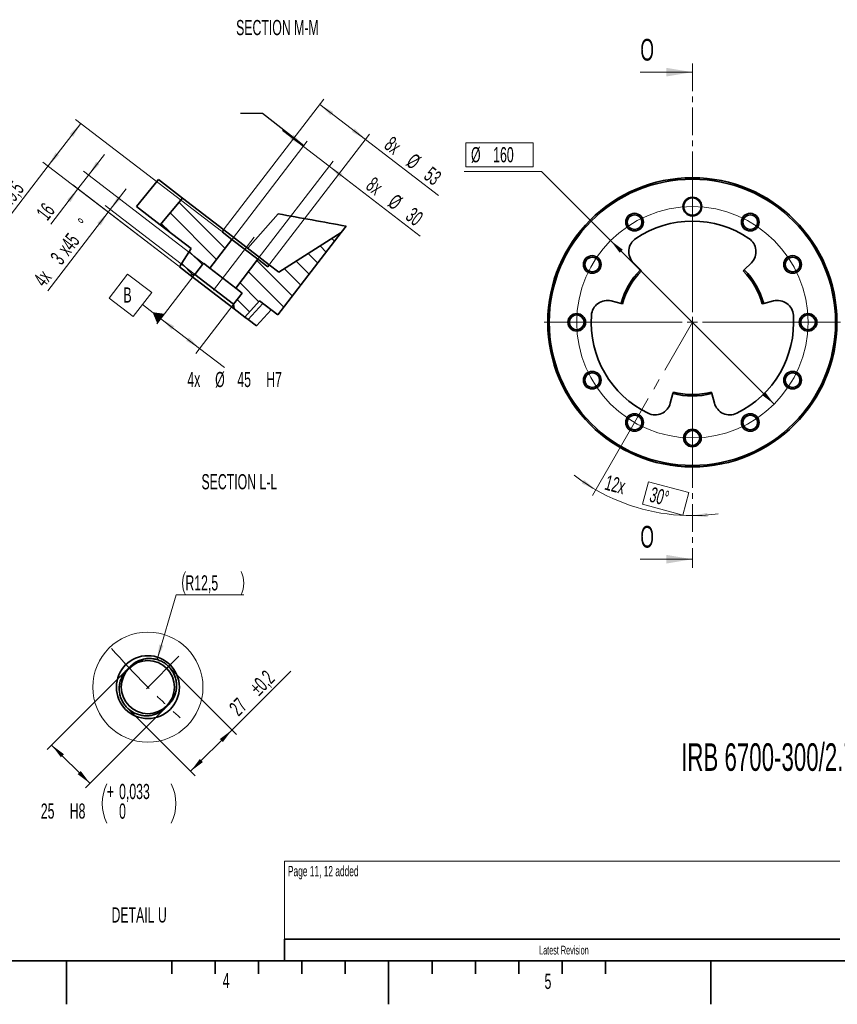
# Model space of a CAD drawing. Header units: millimetres. Extents: x 0 to 6335, y 0 to 44684.
# Tile 9 of 15: x 2139 to 4024, y 0 to 2270. Entities that reach past the tile are written whole.
import ezdxf

# ---------------------------------------------------------------- set-up
doc = ezdxf.new("R2010")
doc.units = ezdxf.units.MM
doc.header["$LTSCALE"] = 10
doc.linetypes.add('CENTER', pattern=[10.16, 6.35, -1.27, 1.27, -1.27])
doc.linetypes.add('CENTERX2', pattern=[20.32, 12.7, -2.54, 2.54, -2.54])
doc.layers.add('SVART_TEXT', color=7, linetype='Continuous')
doc.styles.add('SLDTEXTSTYLE0', font='TXT', dxfattribs={"width": 0.605})
doc.dimstyles.new('SLDDIMSTYLE10', dxfattribs={"dimtxt": 35, "dimasz": 35, "dimexe": 0, "dimexo": 0.0625, "dimgap": 8.75, "dimtad": 0, "dimtih": 1, "dimtoh": 1, "dimdec": 1, "dimlfac": 0.4, "dimrnd": 1e-09, "dimzin": 12, "dimdsep": 46, "dimtxsty": 'SLDTEXTSTYLE0', "dimsah": 1, "dimcen": 0.09, "dimadec": 0, "dimazin": 3, "dimtfac": 1, "dimtofl": 0, "dimtmove": 0, "dimatfit": 3, "dimfxl": 1, "dimfrac": 2, "dimtolj": 1, "dimarcsym": 0})
doc.dimstyles.new('SLDDIMSTYLE11', dxfattribs={"dimtxt": 0.18, "dimasz": 35, "dimexe": 0, "dimexo": 0.0625, "dimgap": 0, "dimtad": 0, "dimtih": 1, "dimtoh": 1, "dimdec": 0, "dimrnd": 1e-09, "dimzin": 0, "dimdsep": 46, "dimtxsty": 'Standard', "dimsah": 1, "dimcen": 0.09, "dimadec": 0, "dimazin": 0, "dimtfac": 35, "dimtdec": 0, "dimtofl": 0, "dimtmove": 0, "dimatfit": 3, "dimfxl": 1, "dimfrac": 2, "dimtolj": 1, "dimtzin": 0, "dimarcsym": 0})
doc.dimstyles.new('SLDDIMSTYLE12', dxfattribs={"dimtxt": 35, "dimasz": 35, "dimexe": 0, "dimexo": 0.0625, "dimgap": -8.75, "dimtad": 0, "dimtih": 1, "dimtoh": 1, "dimdec": 1, "dimlfac": 0.3, "dimrnd": 1e-09, "dimzin": 12, "dimdsep": 46, "dimtxsty": 'SLDTEXTSTYLE0', "dimsah": 1, "dimcen": 0, "dimadec": 0, "dimazin": 3, "dimtfac": 1, "dimtmove": 0, "dimatfit": 3, "dimfxl": 1, "dimfrac": 2, "dimtolj": 1, "dimarcsym": 0})
doc.dimstyles.new('SLDDIMSTYLE13', dxfattribs={"dimtxt": 35, "dimasz": 35, "dimexe": 0, "dimexo": 0.0625, "dimgap": -8.75, "dimtad": 1, "dimdec": 4, "dimlfac": 3, "dimzin": 12, "dimdsep": 46, "dimtxsty": 'SLDTEXTSTYLE0', "dimsah": 1, "dimcen": 0.09, "dimadec": 1, "dimazin": 3, "dimtfac": 1, "dimtofl": 0, "dimtmove": 0, "dimatfit": 3, "dimfxl": 1, "dimfrac": 2, "dimtolj": 1, "dimarcsym": 0})
doc.dimstyles.new('SLDDIMSTYLE20', dxfattribs={"dimtxt": 35, "dimasz": 35, "dimexe": 0, "dimexo": 0.0625, "dimgap": 8.75, "dimtad": 1, "dimdec": 1, "dimlfac": 0.2, "dimrnd": 1e-09, "dimzin": 12, "dimdsep": 46, "dimtxsty": 'SLDTEXTSTYLE0', "dimsah": 1, "dimcen": 0.09, "dimadec": 0, "dimazin": 3, "dimtol": 1, "dimtp": 0.2, "dimtm": 0.2, "dimtfac": 1, "dimtdec": 1, "dimtofl": 0, "dimtmove": 0, "dimatfit": 3, "dimfxl": 1, "dimfrac": 2, "dimtolj": 1, "dimarcsym": 0})
doc.dimstyles.new('SLDDIMSTYLE21', dxfattribs={"dimtxt": 35, "dimasz": 35, "dimexe": 0, "dimexo": 0.0625, "dimgap": 8.75, "dimtad": 0, "dimtih": 1, "dimtoh": 1, "dimdec": 4, "dimlfac": 0.2, "dimrnd": 1e-09, "dimzin": 12, "dimdsep": 46, "dimtxsty": 'SLDTEXTSTYLE0', "dimsah": 1, "dimcen": 0.09, "dimadec": 0, "dimazin": 3, "dimtol": 1, "dimtp": 0.033, "dimtfac": 1, "dimtdec": 3, "dimtofl": 0, "dimtmove": 0, "dimatfit": 3, "dimfxl": 1, "dimfrac": 2, "dimtolj": 1, "dimarcsym": 0})
doc.dimstyles.new('SLDDIMSTYLE22', dxfattribs={"dimtxt": 35, "dimasz": 35, "dimexe": 0, "dimexo": 0.0625, "dimgap": 8.75, "dimtad": 0, "dimtih": 1, "dimtoh": 1, "dimdec": 1, "dimlfac": 0.2, "dimrnd": 1e-09, "dimzin": 12, "dimdsep": 46, "dimtxsty": 'SLDTEXTSTYLE0', "dimsah": 1, "dimcen": 0, "dimadec": 0, "dimazin": 3, "dimtfac": 1, "dimtofl": 0, "dimtmove": 0, "dimatfit": 3, "dimfxl": 1, "dimfrac": 2, "dimtolj": 1, "dimtzin": 12, "dimarcsym": 0})
doc.dimstyles.new('SLDDIMSTYLE7', dxfattribs={"dimtxt": 35, "dimasz": 35, "dimexe": 0, "dimexo": 0.0625, "dimgap": 8.75, "dimtad": 1, "dimdec": 1, "dimlfac": 0.4, "dimrnd": 1e-09, "dimzin": 12, "dimdsep": 46, "dimtxsty": 'SLDTEXTSTYLE0', "dimsah": 1, "dimcen": 0.09, "dimadec": 0, "dimazin": 3, "dimtfac": 1, "dimtmove": 0, "dimatfit": 0, "dimfxl": 1, "dimfrac": 2, "dimtolj": 1, "dimtzin": 12, "dimarcsym": 0})
doc.dimstyles.new('SLDDIMSTYLE9', dxfattribs={"dimtxt": 35, "dimasz": 35, "dimexe": 0, "dimexo": 0.0625, "dimgap": 8.75, "dimtad": 1, "dimdec": 1, "dimlfac": 0.4, "dimrnd": 1e-09, "dimzin": 12, "dimdsep": 46, "dimtxsty": 'SLDTEXTSTYLE0', "dimsah": 1, "dimcen": 0.09, "dimadec": 0, "dimazin": 3, "dimtfac": 1, "dimtofl": 0, "dimtmove": 0, "dimatfit": 3, "dimfxl": 1, "dimfrac": 2, "dimtolj": 1, "dimtzin": 12, "dimarcsym": 0})

# ---------------------------------------------------------------- blocks, each defined once
blk = doc.blocks.new('_D_13')
at = {"color": 7, "linetype": 'Continuous', "lineweight": 0}
for p, q in [((2348.1, 1832), (2384.7, 1879.7)), ((2541.6, 1683.6), (2336.2, 1841.2)), ((2343.6, 1826.1), (2204.6, 1645)), ((2506.2, 1701.3), (2331.7, 1835.2)), ((2343.6, 1826.1), (2348.1, 1832))]:
    blk.add_line(p, q, dxfattribs=at)
at = {"color": 7, "linetype": 'Continuous', "lineweight": 18}
for points in [[(2348.1, 1832), (2373.4, 1856.8), (2365.5, 1862.9)], [(2343.6, 1826.1), (2318.3, 1801.4), (2326.2, 1795.3)]]:
    blk.add_solid(points, dxfattribs=at)
at = {"color": 7, "linetype": 'Continuous', "lineweight": 18, "char_height": 35, "attachment_point": 1, "rotation": 52.5, "style": 'SLDTEXTSTYLE0'}
for s, insert in [('%%d', (2271.3, 1806.1)), ('x45', (2224.1, 1744.6)), ('3', (2207.8, 1723.4)), ('4x', (2168.7, 1672.5))]:
    blk.add_mtext(s, dxfattribs=dict(at, insert=insert))
blk = doc.blocks.new('_D_14')
at = {"color": 7, "linetype": 'Continuous', "lineweight": 0}
for p, q in [((2793.3, 1977.6), (2745.6, 2014.1)), ((2630, 1764.8), (2802.4, 1989.5)), ((2793.3, 1977.6), (2852.8, 1931.9)), ((2689.5, 1719.2), (2861.9, 1943.8)), ((2852.8, 1931.9), (3062.6, 1770.9))]:
    blk.add_line(p, q, dxfattribs=at)
at = {"color": 7, "linetype": 'Continuous', "lineweight": 18}
for points in [[(2793.3, 1977.6), (2768.5, 2002.8), (2762.4, 1994.9)], [(2852.8, 1931.9), (2877.5, 1906.6), (2883.6, 1914.6)]]:
    blk.add_solid(points, dxfattribs=at)
at = {"color": 7, "linetype": 'Continuous', "lineweight": 18, "char_height": 35, "attachment_point": 1, "rotation": 322.5, "style": 'SLDTEXTSTYLE0'}
for s, insert in [('8x', (2956.3, 1909.5)), ('%%c', (3007.1, 1870.3)), ('30', (3047.7, 1839.3))]:
    blk.add_mtext(s, dxfattribs=dict(at, insert=insert))
blk = doc.blocks.new('_D_15')
at = {"color": 7, "linetype": 'Continuous', "lineweight": 0}
for p, q in [((2611, 1787.3), (2840.4, 2086.3)), ((2936.4, 1993.7), (2831.3, 2074.4)), ((2716.1, 1706.6), (2945.5, 2005.6)), ((2936.4, 1993.7), (3104.8, 1864.5))]:
    blk.add_line(p, q, dxfattribs=at)
at = {"color": 7, "linetype": 'Continuous', "lineweight": 18}
for points in [[(2831.3, 2074.4), (2856, 2049.1), (2862.1, 2057)], [(2936.4, 1993.7), (2911.7, 2019), (2905.6, 2011)]]:
    blk.add_solid(points, dxfattribs=at)
at = {"color": 7, "linetype": 'Continuous', "lineweight": 18, "char_height": 35, "attachment_point": 1, "rotation": 322.5, "style": 'SLDTEXTSTYLE0'}
for s, insert in [('8x', (2998.5, 2003.1)), ('%%c', (3049.3, 1963.9)), ('53', (3089.9, 1932.9))]:
    blk.add_mtext(s, dxfattribs=dict(at, insert=insert))
blk = doc.blocks.new('_D_16')
at = {"color": 7, "linetype": 'Continuous', "lineweight": 0}
for p, q in [((2541.9, 1680.8), (2455.8, 1568.6)), ((2631.2, 1612.4), (2545.1, 1500.1)), ((2464.9, 1580.5), (2554.2, 1512)), ((2554.2, 1512), (2611.5, 1468.1))]:
    blk.add_line(p, q, dxfattribs=at)
at = {"color": 7, "linetype": 'Continuous', "lineweight": 18}
for points in [[(2464.9, 1580.5), (2489.7, 1555.2), (2495.8, 1563.2)], [(2554.2, 1512), (2529.5, 1537.3), (2523.4, 1529.4)]]:
    blk.add_solid(points, dxfattribs=at)
at = {"color": 7, "linetype": 'Continuous', "lineweight": 18, "char_height": 35, "attachment_point": 1, "style": 'SLDTEXTSTYLE0'}
for s, insert in [('4x', (2525.9, 1457.9)), ('%%c', (2590, 1457.8)), ('45', (2641.1, 1457.9)), ('H7', (2707.6, 1457.9))]:
    blk.add_mtext(s, dxfattribs=dict(at, insert=insert))
blk = doc.blocks.new('_D_17')
at = {"color": 7, "linetype": 'Continuous', "lineweight": 0}
for p, q in [((2298.1, 1911.4), (2334.6, 1959)), ((2298.1, 1911.4), (2273.8, 1879.7)), ((2561.3, 1709.4), (2286.2, 1920.5)), ((2506.2, 1701.3), (2261.9, 1888.8)), ((2273.8, 1879.7), (2211.2, 1798.2))]:
    blk.add_line(p, q, dxfattribs=at)
at = {"color": 7, "linetype": 'Continuous', "lineweight": 18}
for points in [[(2298.1, 1911.4), (2323.4, 1936.1), (2315.5, 1942.2)], [(2273.8, 1879.7), (2248.5, 1854.9), (2256.4, 1848.9)]]:
    blk.add_solid(points, dxfattribs=at)
at = {"color": 7, "linetype": 'Continuous', "lineweight": 18, "insert": (2175.4, 1825.6), "char_height": 35, "attachment_point": 1, "rotation": 52.5, "style": 'SLDTEXTSTYLE0'}
blk.add_mtext('16', dxfattribs=at)
blk = doc.blocks.new('_D_18')
at = {"color": 7, "linetype": 'Continuous', "lineweight": 0}
for p, q in [((2280.2, 2030.7), (2204.9, 1932.6)), ((2604.4, 1782), (2268.3, 2039.9)), ((2204.9, 1932.6), (2086.7, 1778.6)), ((2506.2, 1701.3), (2193, 1941.7))]:
    blk.add_line(p, q, dxfattribs=at)
at = {"color": 7, "linetype": 'Continuous', "lineweight": 18}
for points in [[(2280.2, 2030.7), (2254.9, 2006), (2262.8, 1999.9)], [(2204.9, 1932.6), (2230.1, 1957.3), (2222.2, 1963.4)]]:
    blk.add_solid(points, dxfattribs=at)
at = {"color": 7, "linetype": 'Continuous', "lineweight": 18, "char_height": 35, "attachment_point": 1, "rotation": 52.5, "style": 'SLDTEXTSTYLE0'}
for s, insert in [('49,5', (2090, 1857)), ('8x', (2050.9, 1806))]:
    blk.add_mtext(s, dxfattribs=dict(at, insert=insert))
blk = doc.blocks.new('SW_DATUMTAG_0')
at = {"color": 0, "linetype": 'Continuous', "lineweight": 18}
for p, q in [((-33, 20.4), (9.6, 75.9)), ((9.6, 75.9), (65.1, 33.3)), ((65.1, 33.3), (22.5, -22.2)), ((22.5, -22.2), (-33, 20.4)), ((86.3, -27.1), (43.8, 5.6))]:
    blk.add_line(p, q, dxfattribs=at)
at = {"color": 0, "linetype": 'Continuous', "lineweight": 0}
blk.add_solid([(77.8, -38.2), (94.8, -15.9), (66.9, -12.1)], dxfattribs=at)
at = {"color": 0, "linetype": 'Continuous', "lineweight": 0, "insert": (0, 45.1), "char_height": 35, "attachment_point": 1, "style": 'SLDTEXTSTYLE0'}
blk.add_mtext('B', dxfattribs=at)
blk = doc.blocks.new('_D_19')
at = {"color": 7, "linetype": 'Continuous', "lineweight": 0}
for p, q in [((3167.9, 1930.8), (3167.9, 1986.2)), ((3167.9, 1986.2), (3323.2, 1986.2)), ((3323.2, 1986.2), (3323.2, 1930.8)), ((3323.2, 1930.8), (3167.9, 1930.8)), ((3342.2, 1920.1), (3163.9, 1920.1)), ((3501.6, 1760.7), (3342.2, 1920.1)), ((3878.7, 1383.6), (3501.6, 1760.7))]:
    blk.add_line(p, q, dxfattribs=at)
at = {"color": 7, "linetype": 'Continuous', "lineweight": 18}
for points in [[(3501.6, 1760.7), (3522.8, 1732.4), (3529.9, 1739.5)], [(3878.7, 1383.6), (3857.5, 1411.9), (3850.4, 1404.8)]]:
    blk.add_solid(points, dxfattribs=at)
at = {"color": 7, "linetype": 'Continuous', "lineweight": 18, "char_height": 35, "attachment_point": 1, "style": 'SLDTEXTSTYLE0'}
for s, insert in [('%%c', (3179.9, 1975.9)), ('160', (3231, 1976))]:
    blk.add_mtext(s, dxfattribs=dict(at, insert=insert))
blk = doc.blocks.new('_D_20')
at = {"color": 7, "linetype": 'Continuous', "lineweight": 0}
for p, q in [((3555.8, 1339.5), (3459.8, 1173.2)), ((3574.8, 1152.8), (3588.7, 1204.7)), ((3588.7, 1204.7), (3682.2, 1179.7)), ((3682.2, 1179.7), (3668.2, 1127.8)), ((3668.2, 1127.8), (3574.8, 1152.8))]:
    blk.add_line(p, q, dxfattribs=at)
at = {"color": 7, "linetype": 'Continuous', "lineweight": 18}
for start, end in [(232.2974, 240), (240, 270), (270, 277.7026)]:
    blk.add_arc((3690.2, 1572.1), 445.6, start, end, dxfattribs=at)
for points in [[(3467.3, 1186.2), (3440.4, 1209.1), (3435.1, 1200.7)], [(3690.2, 1126.5), (3725.3, 1122.9), (3724.9, 1132.9)]]:
    blk.add_solid(points, dxfattribs=at)
at = {"color": 7, "linetype": 'Continuous', "lineweight": 18, "char_height": 35, "attachment_point": 1, "rotation": 345, "style": 'SLDTEXTSTYLE0'}
for s, insert in [('12x', (3494.8, 1221)), ('30°', (3598.1, 1193.3))]:
    blk.add_mtext(s, dxfattribs=dict(at, insert=insert))
blk = doc.blocks.new('SW_CENTERMARKSYMBOL_19')
at = {"color": 0, "linetype": 'Continuous', "lineweight": 18}
for p, q in [((0, 23.3), (0, 341.7)), ((-23.3, 0), (-341.7, 0)), ((0, 0), (-11.7, 0)), ((0, 0), (0, 11.7)), ((0, 0), (0, -11.7)), ((0, 0), (11.7, 0)), ((23.3, 0), (341.7, 0)), ((0, -23.3), (0, -341.7))]:
    blk.add_line(p, q, dxfattribs=at)
blk = doc.blocks.new('_D_32')
at = {"color": 7, "linetype": 'Continuous', "lineweight": 0}
for p, q in [((2484.1, 777.5), (2639.5, 622.1)), ((2628.9, 632.7), (2764.4, 768.2)), ((2388.6, 682), (2544, 526.6)), ((2628.9, 632.7), (2533.4, 537.2))]:
    blk.add_line(p, q, dxfattribs=at)
at = {"color": 7, "linetype": 'Continuous', "lineweight": 18}
for points in [[(2628.9, 632.7), (2600.6, 611.4), (2607.7, 604.4)], [(2533.4, 537.2), (2561.7, 558.4), (2554.6, 565.5)]]:
    blk.add_solid(points, dxfattribs=at)
at = {"color": 7, "linetype": 'Continuous', "lineweight": 18, "char_height": 35, "attachment_point": 1, "rotation": 45, "style": 'SLDTEXTSTYLE0'}
for s, insert in [('±0,2', (2666.4, 734)), ('27', (2619.3, 686.9))]:
    blk.add_mtext(s, dxfattribs=dict(at, insert=insert))
blk = doc.blocks.new('_D_33')
at = {"color": 7, "linetype": 'Continuous', "lineweight": 0}
for p, q in [((2385.8, 770.4), (2202.5, 587.1)), ((2474.2, 682), (2290.9, 498.7)), ((2213.1, 597.7), (2301.5, 509.3))]:
    blk.add_line(p, q, dxfattribs=at)
at = {"color": 7, "linetype": 'Continuous', "lineweight": 18}
for centre, start, end in [((2430.8, 463), 153.4349, 206.5651), ((2398.4, 463), 333.4349, 26.5651)]:
    blk.add_arc(centre, 101.1, start, end, dxfattribs=at)
for points in [[(2213.1, 597.7), (2234.3, 569.4), (2241.4, 576.5)], [(2301.5, 509.3), (2280.3, 537.6), (2273.2, 530.5)]]:
    blk.add_solid(points, dxfattribs=at)
at = {"color": 7, "linetype": 'Continuous', "lineweight": 18, "char_height": 35, "attachment_point": 1, "style": 'SLDTEXTSTYLE0'}
for s, insert in [('+', (2340.4, 508.1)), ('0,033', (2368.5, 508.1)), ('25', (2188.1, 463)), ('H8', (2254.7, 463)), ('0', (2368.5, 462.9))]:
    blk.add_mtext(s, dxfattribs=dict(at, insert=insert))
blk = doc.blocks.new('_D_34')
at = {"color": 7, "linetype": 'Continuous', "lineweight": 0}
for p, q in [((2456.1, 794.6), (2500.1, 943.9)), ((2500.1, 943.9), (2656, 943.9))]:
    blk.add_line(p, q, dxfattribs=at)
at = {"color": 7, "linetype": 'Continuous', "lineweight": 18}
for centre, start, end in [((2575.1, 970.8), 153.4349, 206.5651), ((2596, 970.8), 333.4349, 26.5651)]:
    blk.add_arc(centre, 60.1, start, end, dxfattribs=at)
blk.add_solid([(2456.1, 794.6), (2470.8, 826.8), (2461.2, 829.6)], dxfattribs=at)
at = {"color": 7, "linetype": 'Continuous', "lineweight": 18, "insert": (2521.4, 989), "char_height": 35, "attachment_point": 1, "style": 'SLDTEXTSTYLE0'}
blk.add_mtext('R12,5', dxfattribs=at)

msp = doc.modelspace()

# ---------------------------------------------------------------- hatches: boundary and pattern name
at = {"linetype": 'Continuous', "lineweight": 18}
h = msp.add_hatch(dxfattribs=at)
h.set_pattern_fill('ANSI31', scale=10, angle=90, style=0)
h.paths.add_polyline_path([(2562.927008, 1708.209213), (2577.802383, 1696.794936), (2628.786153, 1763.238279), (2605.977244, 1780.74017), (2609.782003, 1785.698628), (2514.941041, 1858.472658), (2463.446465, 1797.148043), (2534.801709, 1742.395238), (2507.834109, 1700.064585), (2532.626401, 1681.04079), (2543.142261, 1682.42523)], flags=0)
h = msp.add_hatch(dxfattribs=at)
h.set_pattern_fill('ANSI31', scale=10, angle=90, style=0)
h.paths.add_polyline_path([(2880.809176, 1779.522291), (2737.124668, 1687.985164), (2714.901321, 1705.037739), (2711.096562, 1700.07928), (2688.287653, 1717.581172), (2637.303884, 1651.137829), (2652.179259, 1639.723552), (2632.394512, 1613.939569), (2633.778952, 1603.423708), (2658.571243, 1584.399914), (2692.479786, 1621.404594), (2734.651114, 1589.045396)], flags=0)

# ---------------------------------------------------------------- linework, layer by layer
at = {"color": 7, "linetype": 'CENTER', "lineweight": 18}
msp.add_line((3690.160278, 2168.764923), (3690.160278, 1006.032716), dxfattribs=at)
at = {"color": 7, "linetype": 'Continuous', "lineweight": 18}
for p, q in [((3570.160278, 2148.764923), (3690.160278, 2148.764923)), ((3570.160278, 1026.032716), (3690.160278, 1026.032716)), ((4030, 330), (2750, 330)), ((2750, 330), (2750, 150))]:
    msp.add_line(p, q, dxfattribs=at)
at = {"color": 7, "linetype": 'Continuous', "lineweight": 35}
for p, q in [((2459.443355, 1901.05753), (2408.425212, 1839.367335)), ((2459.443355, 1901.05753), (2514.941041, 1858.472658)), ((2463.446465, 1797.148043), (2408.425212, 1839.367335)), ((2463.446465, 1797.148043), (2514.941041, 1858.472658)), ((2609.782003, 1785.698628), (2514.941041, 1858.472658)), ((2735.626885, 1822.169149), (2665.023238, 1743.310538)), ((2534.801709, 1742.395238), (2463.446465, 1797.148043)), ((2880.809176, 1779.522291), (2891.808085, 1793.856349)), ((2609.782003, 1785.698628), (2605.977244, 1780.74017)), ((2605.977244, 1780.74017), (2628.786153, 1763.238279)), ((2714.901321, 1705.037739), (2609.782003, 1785.698628)), ((2880.809176, 1779.522291), (2734.651114, 1589.045396)), ((2737.124668, 1687.985164), (2880.809176, 1779.522291)), ((2628.786153, 1763.238279), (2577.802383, 1696.794936)), ((2688.287653, 1717.581172), (2628.786153, 1763.238279)), ((2534.801709, 1742.395238), (2507.834109, 1700.064585)), ((2562.927008, 1708.209213), (2543.142261, 1682.42523)), ((2577.802383, 1696.794936), (2562.927008, 1708.209213)), ((2637.303884, 1651.137829), (2688.287653, 1717.581172)), ((2688.287653, 1717.581172), (2711.096562, 1700.07928)), ((2711.096562, 1700.07928), (2714.901321, 1705.037739)), ((2737.124668, 1687.985164), (2714.901321, 1705.037739)), ((3570.488019, 1692.880569), (3554.143353, 1709.371294)), ((3826.177203, 1709.371294), (3809.832537, 1692.880569)), ((2532.626401, 1681.04079), (2507.834109, 1700.064585)), ((2532.626401, 1681.04079), (2543.142261, 1682.42523)), ((2633.778952, 1603.423708), (2532.626401, 1681.04079)), ((2543.142261, 1682.42523), (2632.394512, 1613.939569)), ((2577.802383, 1696.794936), (2637.303884, 1651.137829)), ((3570.488019, 1692.880569), (3572.834534, 1690.513086)), ((3807.486022, 1690.513086), (3809.832537, 1692.880569)), ((2632.394512, 1613.939569), (2652.179259, 1639.723552)), ((2652.179259, 1639.723552), (2637.303884, 1651.137829)), ((2632.394512, 1613.939569), (2633.778952, 1603.423708)), ((2658.571243, 1584.399914), (2692.479786, 1621.404594)), ((2666.137523, 1578.594103), (2700.046066, 1615.598784)), ((2734.651114, 1589.045396), (2692.479786, 1621.404594)), ((3503.305078, 1621.316818), (3525.758797, 1615.407284)), ((3528.982355, 1614.558884), (3525.758797, 1615.407284)), ((3854.56176, 1615.407284), (3851.338201, 1614.558884)), ((3854.56176, 1615.407284), (3877.015478, 1621.316818)), ((2658.571243, 1584.399914), (2633.778952, 1603.423708)), ((2685.604103, 1563.656871), (2719.512646, 1600.661552)), ((2666.137523, 1578.594103), (2658.571243, 1584.399914)), ((2685.604103, 1563.656871), (2666.137523, 1578.594103)), ((3645.431056, 1408.128851), (3639.322003, 1385.728593)), ((3645.431056, 1408.128851), (3646.308099, 1411.344734)), ((3734.012457, 1411.344734), (3734.8895, 1408.128851)), ((3740.998554, 1385.728593), (3734.8895, 1408.128851)), ((2394.284243, 778.874763), (2387.21312, 771.803715)), ((2475.601519, 683.415391), (2482.672567, 690.486439)), ((2750, 150), (4030, 150)), ((2750, 150), (2750, 100)), ((200, 100), (5860, 100)), ((2247.5, 0), (2247.5, 100)), ((2490, 100), (2490, 70)), ((2590, 100), (2590, 70)), ((2690, 100), (2690, 70)), ((2790, 100), (2790, 70)), ((2890, 100), (2890, 70)), ((2990, 100), (2990, 0)), ((3090, 100), (3090, 70)), ((3190, 100), (3190, 70)), ((3290, 100), (3290, 70)), ((3390, 100), (3390, 70)), ((3490, 100), (3490, 70)), ((3732.5, 0), (3732.5, 100))]:
    msp.add_line(p, q, dxfattribs=at)
at = {"color": 7, "linetype": 'CENTERX2', "lineweight": 18, "ltscale": 2.5}
msp.add_line((2586.246483, 1646.199016), (2679.843553, 1768.177092), dxfattribs=at)
at = {"color": 7, "linetype": 'CENTERX2', "lineweight": 18}
for p, q in [((3690.160278, 1572.138901), (3556.826945, 1341.198794)), ((2431.40733, 727.609534), (2506.524406, 802.72661))]:
    msp.add_line(p, q, dxfattribs=at)
at = {"color": 7, "linetype": 'CENTERX2', "lineweight": 35}
msp.add_line((2990, 100), (2990, 0), dxfattribs=at)
at = {"color": 7, "linetype": 'Continuous', "lineweight": 35}
for centre, radius in [((3690.160278, 1572.138901), 333.333333), ((3690.160278, 1572.138901), 330), ((3690.160278, 1838.805568), 21.666667), ((3690.160278, 1838.805568), 20), ((3556.826945, 1803.079009), 20.333333), ((3556.826945, 1803.079009), 17), ((3823.493611, 1803.079009), 20.333333), ((3823.493611, 1803.079009), 17), ((3459.22017, 1705.472235), 20.333333), ((3921.100386, 1705.472235), 20.333333), ((3459.22017, 1705.472235), 17), ((3921.100386, 1705.472235), 17), ((3423.493611, 1572.138901), 20.333333), ((3423.493611, 1572.138901), 17), ((3956.826945, 1572.138901), 20.333333), ((3956.826945, 1572.138901), 17), ((3459.22017, 1438.805568), 20.333333), ((3459.22017, 1438.805568), 17), ((3921.100386, 1438.805568), 20.333333), ((3921.100386, 1438.805568), 17), ((3556.826945, 1341.198794), 20.333333), ((3556.826945, 1341.198794), 17), ((3823.493611, 1341.198794), 20.333333), ((3823.493611, 1341.198794), 17), ((3690.160278, 1305.472235), 20.333333), ((3690.160278, 1305.472235), 17), ((2434.94285, 731.145035), 72.500013), ((2434.942856, 731.145063), 61.250001)]:
    msp.add_circle(centre, radius, dxfattribs=at)
at = {"color": 7, "linetype": 'Continuous', "lineweight": 18}
for centre, radius in [((3690.160278, 1572.138901), 266.666667), ((2434.9429, 731.162678), 126.977587)]:
    msp.add_circle(centre, radius, dxfattribs=at)
at = {"color": 7, "linetype": 'Continuous', "lineweight": 35}
for centre, radius, start, end in [((3690.160278, 1572.138901), 233.333333, 56, 124), ((3580.185674, 1735.182957), 36.666667, 124, 224.74513866), ((3800.134882, 1735.182957), 36.666667, 315.25486134, 56), ((3690.160278, 1572.138901), 170, 134.74513866, 165.25486134), ((3690.160278, 1572.138901), 166.666667, 134.74513866, 165.25486134), ((3690.160278, 1572.138901), 166.666667, 14.74513866, 45.25486134), ((3690.160278, 1572.138901), 170, 14.74513866, 45.25486134), ((3493.972682, 1585.857675), 36.666667, 75.25486134, 176), ((3886.347875, 1585.857675), 36.666667, 4, 104.74513866), ((3690.160278, 1572.138901), 233.333333, 176, 244), ((3690.160278, 1572.138901), 233.333333, 296, 4), ((3690.160278, 1572.138901), 170, 254.74513866, 285.25486134), ((3690.160278, 1572.138901), 166.666667, 254.74513866, 285.25486134), ((3603.947286, 1395.376072), 36.666667, 244, 344.74513866), ((3776.37327, 1395.376072), 36.666667, 195.25486134, 296)]:
    msp.add_arc(centre, radius, start, end, dxfattribs=at)
at = {"color": 7, "linetype": 'CENTERX2', "lineweight": 18}
msp.add_arc((3849.156426, 2145.35863), 2000, 221.494651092, 227.954076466, dxfattribs=at)
at = {"color": 7, "linetype": 'Continuous', "lineweight": 35}
msp.add_open_spline([(2891.808085, 1793.856349), (2839.751194, 1803.309815), (2787.69031, 1812.745225), (2735.626885, 1822.169149)], degree=3, dxfattribs=at)
for points, knots in [([(2482.672567, 690.486439), (2483.72813, 691.589731), (2486.922694, 694.92874), (2490.596861, 699.950422), (2493.812761, 705.479841), (2495.992843, 710.035693), (2497.86243, 714.954327), (2499.32722, 720.076124), (2500.344512, 725.290911), (2500.913093, 730.532571), (2501.043098, 735.788349), (2500.724858, 741.1012), (2499.95475, 746.351907), (2498.753898, 751.477578), (2497.136528, 756.46962), (2495.079213, 761.366859), (2492.617387, 766.056961), (2488.841168, 771.979623), (2484.33368, 777.405095), (2479.199549, 782.191261), (2473.68649, 786.526238), (2467.648686, 790.152289), (2461.229948, 792.9715), (2454.599124, 795.241824), (2447.705345, 796.671463), (2440.716313, 797.214108), (2433.703965, 797.169136), (2426.71831, 796.241351), (2419.935166, 794.44394), (2414.989611, 792.676184), (2410.21476, 790.509596), (2405.592571, 787.91104), (2400.090225, 784.225323), (2396.528944, 780.943389), (2394.284243, 778.874763)], [0, 0, 0, 0, 0.0233351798, 0.0706217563, 0.0946162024, 0.1210774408, 0.1477283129, 0.174967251, 0.2024134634, 0.2288492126, 0.2554753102, 0.2826901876, 0.3101140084, 0.3365012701, 0.3630773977, 0.3902398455, 0.4176070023, 0.4439459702, 0.4975270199, 0.5248307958, 0.5511387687, 0.6046413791, 0.6318980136, 0.6582023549, 0.7116866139, 0.7389275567, 0.7652582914, 0.818789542, 0.8460528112, 0.8724300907, 0.8989838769, 0.9261070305, 0.9534247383, 1, 1, 1, 1]), ([(2387.21312, 771.803715), (2386.157589, 770.700418), (2382.963086, 767.361358), (2379.288775, 762.339795), (2376.073031, 756.81027), (2373.892827, 752.254484), (2372.023236, 747.335838), (2370.558588, 742.214008), (2369.541145, 736.999255), (2368.972601, 731.757581), (2368.842593, 726.501806), (2369.160803, 721.188946), (2369.931038, 715.938255), (2371.131851, 710.812573), (2372.749253, 705.820552), (2374.806459, 700.92328), (2377.268294, 696.233172), (2381.044623, 690.310568), (2385.552075, 684.885055), (2390.686214, 680.098894), (2396.199271, 675.763917), (2402.237056, 672.137871), (2408.655807, 669.318666), (2415.286557, 667.048087), (2422.180437, 665.618731), (2429.169422, 665.076041), (2436.181749, 665.12102), (2443.16739, 666.048837), (2449.950563, 667.846168), (2454.896065, 669.614055), (2459.671071, 671.78032), (2464.29314, 674.379157), (2469.795551, 678.064805), (2473.356823, 681.346755), (2475.601519, 683.415391)], [0, 0, 0, 0, 0.0233349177, 0.0706217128, 0.0946159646, 0.1210773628, 0.1477282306, 0.1749670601, 0.2024133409, 0.2288490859, 0.2554751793, 0.2826900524, 0.310113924, 0.3365011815, 0.3630773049, 0.3902396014, 0.4176067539, 0.4439459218, 0.4975269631, 0.5248307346, 0.5511387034, 0.6046413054, 0.631897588, 0.6582025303, 0.7116866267, 0.7389275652, 0.7652579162, 0.8187891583, 0.8460527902, 0.872429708, 0.8989835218, 0.9261070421, 0.9534247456, 1, 1, 1, 1])]:
    msp.add_open_spline(points, degree=3, knots=knots, dxfattribs=at)
at = {"color": 7, "linetype": 'Continuous', "lineweight": 18}
for points in [[(3690.160278, 2148.764923), (3630.160278, 2158.764923), (3630.160278, 2138.764923)], [(3690.160278, 1026.032716), (3630.160278, 1036.032716), (3630.160278, 1016.032716)]]:
    msp.add_solid(points, dxfattribs=at)

# ---------------------------------------------------------------- block references
at = {"color": 7, "linetype": 'Continuous', "lineweight": 0}
for name, p in [('SW_CENTERMARKSYMBOL_19', (3690.160278, 1572.138901)), ('SW_DATUMTAG_0', (2378.643225, 1607.559457))]:
    msp.add_blockref(name, p, dxfattribs=at)

# ---------------------------------------------------------------- texts
at = {"color": 7, "linetype": 'Continuous', "lineweight": 18, "char_height": 35, "attachment_point": 2, "style": 'SLDTEXTSTYLE0'}
for s, insert in [('SECTION M-M', (2733.506989, 2269.144843)), ('SECTION L-L', (2645.786194, 1222.164746))]:
    msp.add_mtext(s, dxfattribs=dict(at, insert=insert))
at = {"color": 7, "linetype": 'Continuous', "char_height": 50, "attachment_point": 1, "style": 'SLDTEXTSTYLE0'}
for insert in [(3570.160278, 2225.500766), (3570.160278, 1102.768559)]:
    msp.add_mtext('O', dxfattribs=dict(at, insert=insert))
at = {"color": 7, "linetype": 'Continuous', "lineweight": 0, "style": 'SLDTEXTSTYLE0'}
for s, insert, char_height, attachment_point in [('Page 11, 12 added', (2757.781347, 318.907179), 23.8125, 1), ('DETAIL U', (2414.797667, 223.506918), 35, 2), ('Latest Revision', (3393.994062, 134.834495), 20, 2), ('4', (2607.41735, 72.453178), 35, 1), ('5', (3349.344887, 70.320537), 35, 1)]:
    msp.add_mtext(s, dxfattribs=dict(at, insert=insert, char_height=char_height, attachment_point=attachment_point))
at = {"layer": 'SVART_TEXT', "insert": (3664.23413, 601.69353), "char_height": 63.5, "attachment_point": 1, "style": 'SLDTEXTSTYLE0'}
msp.add_mtext('IRB 6700-300/2.70, 245/3.00 and IRB 6700-300/2.60Inv, 245/2.90Inv', dxfattribs=at)

# ---------------------------------------------------------------- dimensions: what is measured, and where the dimension line sits
at = {"color": 7, "linetype": 'Continuous', "lineweight": 18}
dim = msp.add_angular_dim_2l(base=(3574.823319, 1141.69551), line1=((3556.826945, 1341.198794), (3690.160278, 1572.138901)), line2=((3690.160278, 1006.032716), (3690.160278, 2168.764923)), text='12x <>', dimstyle='SLDDIMSTYLE13', dxfattribs=at)
dim.commit()
dim.dimension.update_dxf_attribs({"geometry": '_D_20', "text_midpoint": (3574.823319, 1141.69551), "dimtype": 162})
for base, p1, p2, angle, text, dimstyle, picture, middle in [((2831.275909, 2074.355106), (2714.901321, 1705.037739), (2609.782003, 1785.698628), 322.5, '8x %%c<>', 'SLDDIMSTYLE9', '_D_15', (3037.84853, 1915.846359)), ((2204.851671, 1932.551187), (2605.977244, 1780.74017), (2507.834109, 1700.064585), 52.5, '8x <>', 'SLDDIMSTYLE9', '_D_18', (2134.719588, 1841.153277)), ((2852.752208, 1931.915553), (2628.786153, 1763.238279), (2688.287653, 1717.581172), 322.5, '8x %%c<>', 'SLDDIMSTYLE7', '_D_14', (2995.675083, 1822.246974)), ((2348.147764, 1832.04977), (2507.834109, 1700.064585), (2543.142261, 1682.42523), 52.5, '4x <>x45%%d', 'SLDDIMSTYLE7', '_D_13', (2262.408277, 1720.311895)), ((2554.191475, 1512.023387), (2543.142261, 1682.42523), (2632.394512, 1613.939569), 322.5, '4x %%c<>H7', 'SLDDIMSTYLE10', '_D_16', (2647.596955, 1440.350842)), ((2301.476019, 509.289875), (2387.213156, 771.803708), (2475.601504, 683.41536), 315, '<>H8', 'SLDDIMSTYLE21', '_D_33', (2343.780582, 466.985312))]:
    dim = msp.add_linear_dim(base=base, p1=p1, p2=p2, angle=angle, text=text, dimstyle=dimstyle, dxfattribs=at)
    dim.commit()
    dim.dimension.update_dxf_attribs({"geometry": picture, "text_midpoint": middle, "dimtype": 160})
dim = msp.add_diameter_dim_2p(p1=(3501.593155, 1760.695395), p2=(3878.727401, 1383.582408), dimstyle='SLDDIMSTYLE12', dxfattribs=at)
dim.commit()
dim.dimension.update_dxf_attribs({"geometry": '_D_19', "text_midpoint": (3245.550995, 1958.519334), "dimtype": 163})
for base, p1, p2, angle, dimstyle, picture, middle in [((2273.765817, 1879.671502), (2562.927008, 1708.209213), (2507.834109, 1700.064585), 52.5, 'SLDDIMSTYLE7', '_D_17', (2227.505573, 1819.383978)), ((2533.431258, 537.197259), (2482.672571, 778.874776), (2387.213156, 683.41536), 45, 'SLDDIMSTYLE20', '_D_32', (2707.789992, 711.555993))]:
    dim = msp.add_linear_dim(base=base, p1=p1, p2=p2, angle=angle, dimstyle=dimstyle, dxfattribs=at)
    dim.commit()
    dim.dimension.update_dxf_attribs({"geometry": picture, "text_midpoint": middle, "dimtype": 160})
dim = msp.add_radius_dim(center=(2438.478398, 734.680602), mpoint=(2456.122306, 794.638441), text='(<>)', dimstyle='SLDDIMSTYLE22', dxfattribs=at)
dim.commit()
dim.dimension.update_dxf_attribs({"geometry": '_D_34', "text_midpoint": (2585.535507, 974.792272), "dimtype": 164})

# ---------------------------------------------------------------- leaders
msp.add_leader([(2794.50858, 1979.211951), (2698.789284, 2053.330244), (2648.789284, 2053.330244)], dimstyle='SLDDIMSTYLE11', dxfattribs=at)

doc.saveas('drawing.dxf')
